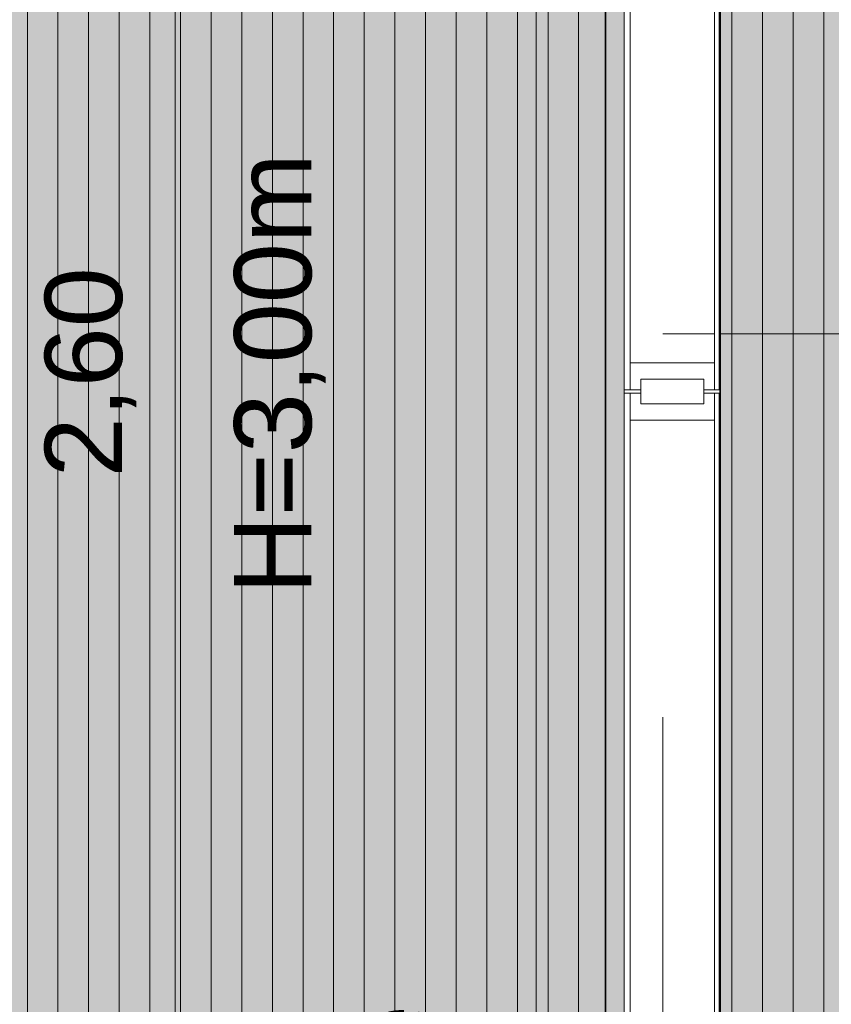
# Model space of a CAD drawing. Header units: metres. Extents: x -111 to 152, y -132 to 99.
# Tile 87 of 256: x -26.49 to -25.43, y -10.33 to -9.04. Entities that reach past the tile are written whole.
import ezdxf

# ---------------------------------------------------------------- set-up
doc = ezdxf.new("R2010")
doc.units = ezdxf.units.M
doc.header["$PDMODE"] = 1
doc.header["$PDSIZE"] = -2
doc.linetypes.add('Raster 01', pattern=[2, 1, -1])
doc.layers.get('0').update_dxf_attribs({"lineweight": 25})
for name, color, linetype, lineweight in [('027_Tischlerarbeiten-340 Innentüren', 7, 'Continuous', 9), ('030_Sonnenschutzarbeiten-BLENDSCHUTZ', 7, 'Continuous', 5), ('_1.35m (3D)', 7, 'Continuous', 9), ('_EG (2D)', 7, 'Continuous', 9), ('_EG - DS (2D)', 7, 'Continuous', 9)]:
    doc.layers.add(name, color=color, linetype=linetype, lineweight=lineweight)
for name, color, linetype, lineweight, true_color in [('031_Metallbauarbeiten-350 Lamellendecke DS', 7, 'Continuous', 35, 0x666666), ('AV1-Raster', 7, 'Raster 01', 9, 0xa6a6a6), ('Beschriftung', 7, 'Continuous', 9, 0x555555)]:
    doc.layers.add(name, color=color, linetype=linetype, lineweight=lineweight, true_color=true_color)
doc.layers.get('0').freeze()
doc.styles.add('Arial', font='arial.ttf')
doc.dimstyles.new('COE 50', dxfattribs={"dimtxt": 126.090495, "dimasz": 0.001414, "dimexe": 0.001, "dimexo": 0.01, "dimgap": 0.001, "dimtad": 1, "dimdec": 3, "dimtxsty": 'Arial', "dimblk": 'VW_SLASH-3', "dimblk1": 'VW_SLASH-3', "dimblk2": 'VW_SLASH-3', "dimcen": 0, "dimadec": 3, "dimazin": 0, "dimtfac": 0.8, "dimtdec": 3, "dimtix": 1, "dimtmove": 0, "dimatfit": 0, "dimldrblk": 'VW_SLASH-2', "dimfxl": 0.002, "dimfxlon": 1, "dimfrac": 2, "dimtolj": 1, "dimarcsym": 0})
pattern_1 = [(90, (0, 0), (0.04, 0), [])]

# ---------------------------------------------------------------- blocks, each defined once
blk = doc.blocks.new('Group-2')
at = {"layer": 'AV1-Raster'}
for p, q in [((-25.65, -22.95), (-25.65, 1.35)), ((1.35, -9.45), (-40.5, -9.45))]:
    blk.add_line(p, q, dxfattribs=at)
blk = doc.blocks.new('1.35m (3D)')
at = {"layer": 'AV1-Raster', "color": 7}
blk.add_blockref('Group-2', (0, 0), dxfattribs=at)
blk = doc.blocks.new('VW_SLASH-3')
at = {"color": 0, "linetype": 'ByBlock', "lineweight": -2, "transparency": 16777216}
blk.add_line((0, 0), (-1, 0), dxfattribs=at)
at = {"color": 0, "linetype": 'Continuous', "lineweight": 15, "transparency": 16777216, "flags": 128}
blk.add_lwpolyline([(0.5, 0.5), (-0.5, -0.5)], dxfattribs=at)
blk = doc.blocks.new('*D47')
at = {"layer": '030_Sonnenschutzarbeiten-BLENDSCHUTZ', "color": 0, "lineweight": -2}
for p, q in [((-26.1868, -8.2), (-26.3368, -8.2)), ((-26.2868, -10.7293), (-26.2868, -8.2707)), ((-26.1868, -10.8), (-26.3368, -10.8))]:
    blk.add_line(p, q, dxfattribs=at)
at = {"layer": 'Defpoints', "color": 0}
for p in [(-26.2868, -8.2), (-26.04, -8.2), (-26.04, -10.8)]:
    blk.add_point(p, dxfattribs=at)
at = {"layer": '030_Sonnenschutzarbeiten-BLENDSCHUTZ', "color": 0, "lineweight": -2, "xscale": 0.070693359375, "yscale": 0.070693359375, "zscale": 0.070693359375}
for p, rotation in [((-26.2868, -8.2), 90), ((-26.2868, -10.8), 270)]:
    blk.add_blockref('VW_SLASH-3', p, dxfattribs=dict(at, rotation=rotation))
at = {"layer": '030_Sonnenschutzarbeiten-BLENDSCHUTZ', "color": 0, "lineweight": 13, "insert": (-26.3974, -9.5), "char_height": 0.10087, "attachment_point": 5, "rotation": 90, "style": 'Arial'}
blk.add_mtext('\\A1;2,60', dxfattribs=at)
blk = doc.blocks.new('VW_SLASH-2')
at = {"color": 0, "linetype": 'ByBlock', "lineweight": -2, "transparency": 16777216}
blk.add_line((0, 0), (-1, 0), dxfattribs=at)
at = {"color": 0, "linetype": 'Continuous', "lineweight": 15, "transparency": 16777216, "flags": 128}
blk.add_lwpolyline([(0.5, 0.5), (-0.5, -0.5)], dxfattribs=at)
blk = doc.blocks.new('Group-650')
at = {"color": 255, "linetype": 'Continuous', "lineweight": 5, "transparency": 33554687}
blk.add_wipeout([(-25.6925, -9.4877), (-25.5825, -9.4877), (-25.5825, -9.5227), (-25.6925, -9.5227)], dxfattribs=at).dxf.layer = '027_Tischlerarbeiten-340 Innentüren'
at = {"layer": '027_Tischlerarbeiten-340 Innentüren', "color": 7, "linetype": 'Continuous', "lineweight": 5, "transparency": 33554687, "flags": 128}
blk.add_lwpolyline([(-25.6925, -9.4877), (-25.5825, -9.4877), (-25.5825, -9.5227), (-25.6925, -9.5227)], close=True, dxfattribs=at)
at = {"color": 255, "linetype": 'Continuous', "lineweight": 5, "transparency": 33554687}
for points in [[(-25.7005, -8.2523), (-25.6925, -8.2523), (-25.6925, -9.5227), (-25.7005, -9.5227)], [(-25.5825, -8.2523), (-25.5765, -8.2523), (-25.5765, -9.5227), (-25.5825, -9.5227)]]:
    blk.add_wipeout(points, dxfattribs=at).dxf.layer = '027_Tischlerarbeiten-340 Innentüren'
at = {"layer": '027_Tischlerarbeiten-340 Innentüren', "color": 7, "linetype": 'Continuous', "lineweight": 5, "transparency": 33554687, "flags": 128}
for points in [[(-25.7005, -8.2523), (-25.6925, -8.2523), (-25.6925, -9.5227), (-25.7005, -9.5227)], [(-25.5825, -8.2523), (-25.5765, -8.2523), (-25.5765, -9.5227), (-25.5825, -9.5227)]]:
    blk.add_lwpolyline(points, close=True, dxfattribs=at)
at = {"color": 255, "linetype": 'Continuous', "lineweight": 5, "transparency": 33554687}
blk.add_wipeout([(-25.6925, -9.5273), (-25.5825, -9.5273), (-25.5825, -9.5623), (-25.6925, -9.5623)], dxfattribs=at).dxf.layer = '027_Tischlerarbeiten-340 Innentüren'
at = {"layer": '027_Tischlerarbeiten-340 Innentüren', "color": 7, "linetype": 'Continuous', "lineweight": 5, "transparency": 33554687, "flags": 128}
blk.add_lwpolyline([(-25.6925, -9.5273), (-25.5825, -9.5273), (-25.5825, -9.5623), (-25.6925, -9.5623)], close=True, dxfattribs=at)
at = {"color": 255, "linetype": 'Continuous', "lineweight": 5, "transparency": 33554687}
for points in [[(-25.6786, -9.509), (-25.5966, -9.509), (-25.5966, -9.541), (-25.6786, -9.541)], [(-25.7005, -9.5273), (-25.6925, -9.5273), (-25.6925, -10.7977), (-25.7005, -10.7977)], [(-25.5825, -9.5273), (-25.5765, -9.5273), (-25.5765, -10.7977), (-25.5825, -10.7977)]]:
    blk.add_wipeout(points, dxfattribs=at).dxf.layer = '027_Tischlerarbeiten-340 Innentüren'
at = {"layer": '027_Tischlerarbeiten-340 Innentüren', "color": 7, "linetype": 'Continuous', "lineweight": 5, "transparency": 33554687, "flags": 128}
for points in [[(-25.6786, -9.509), (-25.5966, -9.509), (-25.5966, -9.541), (-25.6786, -9.541)], [(-25.7005, -9.5273), (-25.6925, -9.5273), (-25.6925, -10.7977), (-25.7005, -10.7977)], [(-25.5825, -9.5273), (-25.5765, -9.5273), (-25.5765, -10.7977), (-25.5825, -10.7977)]]:
    blk.add_lwpolyline(points, close=True, dxfattribs=at)
blk = doc.blocks.new('Group-652')
at = {"layer": '027_Tischlerarbeiten-340 Innentüren', "color": 7, "transparency": 33554687}
blk.add_blockref('Group-650', (0, 0), dxfattribs=at)
blk = doc.blocks.new('EG (2D)')
at = {"layer": '027_Tischlerarbeiten-340 Innentüren', "color": 7, "transparency": 33554687}
blk.add_blockref('Group-652', (0, 0), dxfattribs=at)
blk = doc.blocks.new('EG - DS (2D)')
at = {"layer": '030_Sonnenschutzarbeiten-BLENDSCHUTZ', "linetype": 'Continuous', "lineweight": 0, "transparency": 33554610}
blk.add_hatch(color=220, dxfattribs=at).paths.add_polyline_path([(-25.8155, -8.2), (-25.7005, -8.2), (-25.7005, -10.8), (-25.8155, -10.8)])
at = {"layer": '031_Metallbauarbeiten-350 Lamellendecke DS', "linetype": 'Continuous', "lineweight": 0, "transparency": 33554508}
h = blk.add_hatch(color=254, dxfattribs=at)
h.paths.add_polyline_path([(-5.55, -5.525), (-31.125, -5.525), (-31.125, -7.35), (-25.575, -7.35), (-25.575, -13.625), (-23.075, -13.625), (-23.075, -7.975), (-16.075, -7.975), (-16.075, -13.625), (-23.075, -13.625), (-23.075, -16.075), (-16.075, -16.075), (-16.075, -16.05), (-5.55, -16.05)])
h.paths.add_polyline_path([(-8.0229, -7.95), (-8.0229, -13.65), (-13.575, -13.65), (-13.575, -7.95)])
at = {"layer": '031_Metallbauarbeiten-350 Lamellendecke DS', "linetype": 'Continuous', "lineweight": 9, "transparency": 33554508}
h = blk.add_hatch(dxfattribs=at)
h.set_pattern_fill('Lamellendecke', color=252, style=0, pattern_type=2)
h.set_pattern_definition(pattern_1)
h.paths.add_polyline_path([(-5.55, -5.525), (-31.125, -5.525), (-31.125, -7.35), (-25.575, -7.35), (-25.575, -13.625), (-23.075, -13.625), (-23.075, -7.975), (-16.075, -7.975), (-16.075, -13.625), (-23.075, -13.625), (-23.075, -16.075), (-16.075, -16.075), (-16.075, -16.05), (-5.55, -16.05)])
h.paths.add_polyline_path([(-8.0229, -7.95), (-8.0229, -13.65), (-13.575, -13.65), (-13.575, -7.95)])
at = {"layer": '031_Metallbauarbeiten-350 Lamellendecke DS', "linetype": 'Continuous', "lineweight": 0, "transparency": 33554508}
blk.add_hatch(color=254, dxfattribs=at).paths.add_polyline_path([(-28.5124, -8.25), (-28.1876, -8.25), (-28.1876, -8.2), (-25.725, -8.2), (-25.725, -13.4), (-28.1876, -13.4), (-28.1876, -13.3452), (-28.5124, -13.3452), (-28.5124, -13.4), (-30.911, -13.4), (-30.911, -8.2), (-28.5124, -8.2)])
at = {"layer": '031_Metallbauarbeiten-350 Lamellendecke DS', "linetype": 'Continuous', "lineweight": 9, "transparency": 33554508}
h = blk.add_hatch(dxfattribs=at)
h.set_pattern_fill('Lamellendecke', color=252, style=0, pattern_type=2)
h.set_pattern_definition(pattern_1)
h.paths.add_polyline_path([(-28.5124, -8.25), (-28.1876, -8.25), (-28.1876, -8.2), (-25.725, -8.2), (-25.725, -13.4), (-28.1876, -13.4), (-28.1876, -13.3452), (-28.5124, -13.3452), (-28.5124, -13.4), (-30.911, -13.4), (-30.911, -8.2), (-28.5124, -8.2)])
at = {"layer": '030_Sonnenschutzarbeiten-BLENDSCHUTZ', "color": 6, "lineweight": 13, "flags": 128}
blk.add_lwpolyline([(-25.8155, -8.2), (-25.7005, -8.2), (-25.7005, -10.8), (-25.8155, -10.8)], close=True, dxfattribs=at)
at = {"layer": '031_Metallbauarbeiten-350 Lamellendecke DS', "flags": 128}
for points in [[(-5.55, -5.525), (-31.125, -5.525), (-31.125, -7.35), (-25.575, -7.35), (-25.575, -13.625), (-23.075, -13.625), (-23.075, -7.975), (-16.075, -7.975), (-16.075, -13.625), (-23.075, -13.625), (-23.075, -16.075), (-16.075, -16.075), (-16.075, -16.05), (-5.55, -16.05)], [(-28.5124, -8.25), (-28.1876, -8.25), (-28.1876, -8.2), (-25.725, -8.2), (-25.725, -13.4), (-28.1876, -13.4), (-28.1876, -13.3452), (-28.5124, -13.3452), (-28.5124, -13.4), (-30.911, -13.4), (-30.911, -8.2), (-28.5124, -8.2)]]:
    blk.add_lwpolyline(points, close=True, dxfattribs=at)
at = {"layer": '030_Sonnenschutzarbeiten-BLENDSCHUTZ', "color": 7, "insert": (-26.2099, -9.7897), "char_height": 0.10087, "attachment_point": 1, "rotation": 90, "line_spacing_factor": 0.969122, "style": 'Arial'}
blk.add_mtext('H=3,00m', dxfattribs=at)
at = {"layer": 'Beschriftung', "insert": (-25.9507, -10.8), "char_height": 0.100872, "attachment_point": 8, "rotation": 90, "line_spacing_factor": 0.969122, "style": 'Arial'}
blk.add_mtext('VK Versprung\\PLamellendecke', dxfattribs=at)
at = {"layer": '030_Sonnenschutzarbeiten-BLENDSCHUTZ', "color": 7, "lineweight": 13}
dim = blk.add_linear_dim(base=(-26.2868, -8.2), p1=(-26.04, -10.8), p2=(-26.04, -8.2), angle=270, text='2,60', dimstyle='COE 50', override={"dimtxt": 0.100872, "dimasz": 0.070693, "dimexe": 0.05, "dimgap": 0.05, "dimdec": 2, "dimpost": '<>', "dimtxsty": 'Arial', "dimtmove": 2, "dimfxl": 0.1}, dxfattribs=at)
dim.commit()
dim.dimension.update_dxf_attribs({"geometry": '*D47', "text_midpoint": (-26.3974, -9.5)})

msp = doc.modelspace()

# ---------------------------------------------------------------- block references
at = {"layer": '_1.35m (3D)'}
msp.add_blockref('1.35m (3D)', (0, 0), dxfattribs=at)

# ---------------------------------------------------------------- next in the draw order: block references
at = {"layer": '_EG - DS (2D)'}
msp.add_blockref('EG - DS (2D)', (0, 0), dxfattribs=at)

# ---------------------------------------------------------------- next in the draw order: block references
at = {"layer": '_EG (2D)'}
msp.add_blockref('EG (2D)', (0, 0), dxfattribs=at)

doc.saveas('drawing.dxf')
